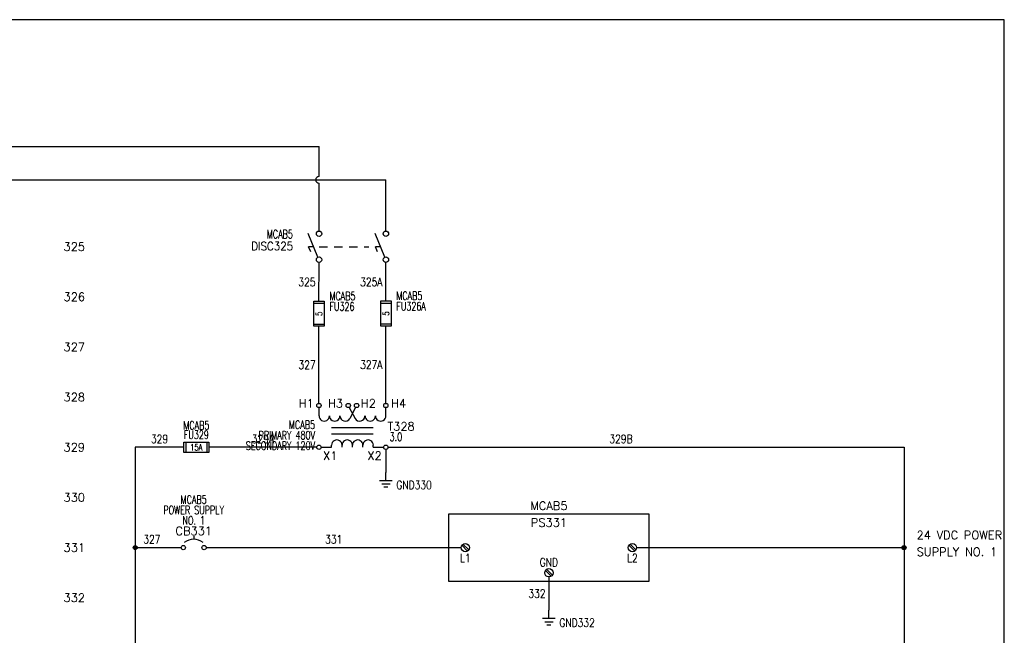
# Model space of a CAD drawing. Header units: inches. Extents: x 0 to 30, y 0 to 19.
# Tile 5 of 5: x 15.3 to 30, y 9.8 to 19. Entities that reach past the tile are written whole.
import ezdxf
from ezdxf.enums import TextEntityAlignment as Align

# ---------------------------------------------------------------- set-up
doc = ezdxf.new("R2010")
doc.units = ezdxf.units.IN
doc.header["$MEASUREMENT"] = 0
doc.linetypes.add('HIDDEN2', pattern=[0.1875, 0.125, -0.0625])
doc.layers.add('BLK_10AWG', color=252, linetype='Continuous', lineweight=30)
for name, color, linetype in [('BLK_14AWG', 252, 'Continuous'), ('DESC', 1, 'Continuous'), ('GRN', 76, 'Continuous'), ('LINK', 9, 'HIDDEN2'), ('LOC', 140, 'Continuous'), ('MISC', 30, 'Continuous'), ('RED_18AWG', 1, 'Continuous'), ('SYMS', 7, 'Continuous'), ('TAGS', 30, 'Continuous'), ('TERMS', 6, 'Continuous'), ('WHT_16AWG', 7, 'Continuous'), ('WIRECOPY', 52, 'Continuous'), ('WIRENO', 3, 'Continuous')]:
    doc.layers.add(name, color=color, linetype=linetype)
doc.layers.add('Viewports', color=3, linetype='Continuous', plot=False)
doc.styles.add('LEGACY', font='romans.shx')
doc.styles.add('ROMANS', font='ROMANS.shx', dxfattribs={"height": 0.125})
doc.styles.add('WD', font='romans.shx')

# ---------------------------------------------------------------- blocks, each defined once
blk = doc.blocks.new('HPS1SUP')
for p, q in [((-0.25, 0.5), (-0.25, -0.5)), ((2.75, 0.5), (-0.25, 0.5)), ((2.75, -0.5), (2.75, 0.5)), ((-0.052, 0.035), (0.035, -0.052)), ((-0.035, 0.052), (0.052, -0.035)), ((2.448, 0.035), (2.535, -0.052)), ((2.465, 0.052), (2.552, -0.035)), ((1.198, -0.34), (1.285, -0.427)), ((1.215, -0.323), (1.302, -0.41)), ((-0.25, -0.5), (2.75, -0.5))]:
    blk.add_line(p, q)
for centre in [(0, 0), (2.5, 0), (1.25, -0.375)]:
    blk.add_circle(centre, 0.0625)
at = {"style": 'LEGACY'}
for tag, p in [('INST', (1.25, 0.875)), ('LOC', (1.375, 0.625)), ('TAG1', (1.25, 0.375))]:
    blk.add_attdef(tag, text='', height=0.125, dxfattribs=at).set_placement(p, align=Align.MIDDLE_CENTER)
for tag, p in [('DESC1', (6.75, 0.375)), ('DESC2', (6.75, 0.125)), ('DESC3', (6.75, -0.125))]:
    blk.add_attdef(tag, p, '', height=0.125, dxfattribs=at)
at = {"flags": 1}
for tag, p, style in [('X4TERM01', (-0.062, 0), 'LEGACY'), ('ASSYCODE', (0, 0), 'ROMANS'), ('FAMILY', (0, 0), 'ROMANS'), ('CAT', (0, 0), 'ROMANS'), ('MFG', (0, 0), 'ROMANS'), ('X1TERM02', (2.562, 0), 'LEGACY'), ('X8TERM03', (1.25, -0.438), 'LEGACY')]:
    blk.add_attdef(tag, p, '', height=0.01, dxfattribs=dict(at, style=style))
at = {"linetype": 'Continuous', "style": 'LEGACY', "width": 0.8}
for tag, p in [('TERM01', (0, -0.094)), ('TERM02', (2.5, -0.094))]:
    blk.add_attdef(tag, text='', height=0.125, dxfattribs=at).set_placement(p, align=Align.TOP_CENTER)
blk.add_attdef('TERM03', text='', height=0.125, dxfattribs=at).set_placement((1.25, -0.281), align=Align.CENTER)
blk = doc.blocks.new('WD_MLRH')
at = {"style": 'WD'}
blk.add_attdef('RUNGFIRST', text='', height=0.125, dxfattribs=at).set_placement((-0.25, 0), align=Align.MIDDLE_RIGHT)
at = {"style": 'WD', "flags": 1}
for tag, p in [('RUNGHORV', (-0.25, -0.127)), ('RUNGINC', (-0.25, -0.163)), ('WIREMODE', (-0.25, -0.281)), ('RUNGDIST', (-0.25, -0.2)), ('RUNGCNT', (-0.25, -0.237)), ('WIRE-START', (-0.25, -0.356)), ('WIRE-GSUF', (-0.25, -0.396)), ('PH3SPACE', (-0.25, -0.437)), ('WIREFMT', (-0.25, -0.321))]:
    blk.add_attdef(tag, text='', height=0.025, dxfattribs=at).set_placement(p, align=Align.RIGHT)
blk = doc.blocks.new('WDDOT')
for radius in [0.03, 0.0187, 0.00929]:
    blk.add_circle((0, 0), radius)
blk = doc.blocks.new('HCB1')
blk.add_line((0, 0.173), (0, 0.126))
for centre in [(-0.155, 0), (0.155, 0)]:
    blk.add_circle(centre, 0.0322)
blk.add_arc((0, -0.109), 0.234, 53.1301, 126.8699)
at = {"style": 'WD', "width": 0.7}
for tag, p in [('INST', (0, 0.826)), ('LOC', (0, 0.656)), ('DESC1', (0, 0.5)), ('DESC2', (0, 0.344)), ('RATING1', (0, -0.188)), ('XREF', (0, -0.344))]:
    blk.add_attdef(tag, text='', height=0.125, dxfattribs=at).set_placement(p, align=Align.CENTER)
at = {"style": 'WD'}
blk.add_attdef('TAG1', text='', height=0.125, dxfattribs=at).set_placement((0, 0.188), align=Align.CENTER)
for tag, p in [('X2LINK', (0, 0.219)), ('X8LINK', (0, 0))]:
    blk.add_attdef(tag, p, '', height=0.01, dxfattribs=at)
for tag, p, height, flags in [('FAMILY', (0.205, 0.152), 0.01, 9), ('X4TERM01', (-0.188, 0), 0.0125, 1), ('X1TERM02', (0.188, 0), 0.0125, 1), ('CONTACT', (0.205, 0.133), 0.01, 9)]:
    blk.add_attdef(tag, p, '', height=height, dxfattribs=dict(at, flags=flags))
at = {"linetype": 'Continuous', "style": 'WD', "flags": 9}
for tag, p in [('ASSYCODE', (0.219, 0.062)), ('MFG', (0.228, 0.089)), ('CAT', (0.23, 0.108))]:
    blk.add_attdef(tag, text='', height=0.01, dxfattribs=at).set_placement(p, align=Align.CENTER)
at = {"linetype": 'Continuous', "style": 'WD', "flags": 8}
blk.add_attdef('TERM01', text='', height=0.125, dxfattribs=at).set_placement((-0.25, -0.031), align=Align.TOP_RIGHT)
blk.add_attdef('TERM02', text='', height=0.125, dxfattribs=at).set_placement((0.25, -0.031), align=Align.TOP_LEFT)
blk = doc.blocks.new('WD_WNH')
at = {"linetype": 'Continuous', "style": 'WD', "width": 0.8}
blk.add_attdef('WIRENO', text='', height=0.125, dxfattribs=at).set_placement((0, 0.062), align=Align.CENTER)
at = {"style": 'WD', "flags": 1}
for tag, p in [('W01USER', (0, 0.078)), ('W02USER', (0, 0.07)), ('W03USER', (0, 0.062)), ('W04USER', (0, 0.055)), ('W05USER', (0, 0.047)), ('W06USER', (0, 0.039)), ('W07USER', (0, 0.031)), ('W08USER', (0, 0.023)), ('W09USER', (0, 0.016)), ('W10USER', (0, 0.008))]:
    blk.add_attdef(tag, text='', height=0.005, dxfattribs=at).set_placement(p, align=Align.CENTER)
blk = doc.blocks.new('VGND2')
for p, q in [((0, -0.125), (0, 0)), ((0.09375, -0.125), (-0.09375, -0.125)), ((-0.0625, -0.171875), (0.0625, -0.171875)), ((-0.03125, -0.21875), (0.03125, -0.21875))]:
    blk.add_line(p, q)
at = {"style": 'WD', "width": 0.8}
for tag, p in [('INST', (0.15625, 0.125)), ('LOC', (0.15625, -0.03125)), ('TAG1', (0.15625, -0.1875)), ('DESC1', (0.15625, -0.34375)), ('DESC2', (0.15625, -0.5))]:
    blk.add_attdef(tag, text='', height=0.125, dxfattribs=at).set_placement(p, align=Align.MIDDLE_LEFT)
at = {"style": 'WD', "flags": 1}
for tag in ['ASSYCODE', 'X2TERM01', 'CAT', 'MFG', 'FAMILY']:
    blk.add_attdef(tag, (0, 0), '', height=0.01, dxfattribs=at)
blk = doc.blocks.new('WD_WNV')
at = {"linetype": 'Continuous', "style": 'WD', "width": 0.8}
blk.add_attdef('WIRENO', text='', height=0.125, dxfattribs=at).set_placement((-0.05, 0), align=Align.MIDDLE_RIGHT)
at = {"style": 'WD', "flags": 1}
for tag, p in [('W01USER', (-0.062, 0.094)), ('W02USER', (-0.062, 0.086)), ('W03USER', (-0.062, 0.078)), ('W04USER', (-0.062, 0.07)), ('W05USER', (-0.062, 0.062)), ('W06USER', (-0.062, 0.055)), ('W07USER', (-0.062, 0.047)), ('W08USER', (-0.062, 0.039)), ('W09USER', (-0.062, 0.031)), ('W10USER', (-0.062, 0.023))]:
    blk.add_attdef(tag, text='', height=0.005, dxfattribs=at).set_placement(p, align=Align.CENTER)
blk = doc.blocks.new('VDS21')
for p, q in [((-0.016, -0.157), (-0.163, 0.195)), ((-0.081, 0), (-0.156, 0)), ((-0.124, -0.078), (-0.156, 0))]:
    blk.add_line(p, q)
for centre in [(0, 0.194), (0, -0.194)]:
    blk.add_circle(centre, 0.0403)
at = {"style": 'WD'}
for tag, width, p in [('INST', 0.7, (-0.373, 0.406)), ('LOC', 0.7, (-0.373, 0.221)), ('TAG2', 0.9, (-0.373, 0.031)), ('XREF', 0.7, (-0.37, -0.155)), ('DESC1', 0.7, (-0.37, -0.344)), ('DESC2', 0.7, (-0.37, -0.531))]:
    blk.add_attdef(tag, text='', height=0.125, dxfattribs=dict(at, width=width)).set_placement(p, align=Align.RIGHT)
for tag, height, flags, p in [('TERM01', 0.125, 8, (-0.069, 0.258)), ('CONTACT', 0.0125, 9, (-0.083, -0.106)), ('FAMILY', 0.0125, 9, (-0.1, -0.046))]:
    blk.add_attdef(tag, text='', height=height, dxfattribs=dict(at, flags=flags)).set_placement(p, align=Align.RIGHT)
at = {"style": 'WD', "flags": 1}
for tag, p in [('X2TERM01', (0, 0.234)), ('X8TERM02', (0, -0.234))]:
    blk.add_attdef(tag, p, '', height=0.0125, dxfattribs=at)
at = {"style": 'WD'}
for tag, p in [('X4LINK', (-0.254, 0)), ('X1LINK', (0, 0))]:
    blk.add_attdef(tag, p, '', height=0.0125, dxfattribs=at)
at = {"style": 'WD', "flags": 8}
blk.add_attdef('TERM02', text='', height=0.125, dxfattribs=at).set_placement((-0.051, -0.267), align=Align.TOP_RIGHT)
blk = doc.blocks.new('VDS11')
for p, q in [((-0.016, -0.157), (-0.163, 0.195)), ((-0.081, 0), (-0.156, 0)), ((-0.124, -0.078), (-0.156, 0))]:
    blk.add_line(p, q)
for centre in [(0, 0.194), (0, -0.194)]:
    blk.add_circle(centre, 0.0403)
at = {"style": 'WD'}
for tag, height, flags, p in [('TERM01', 0.125, 8, (-0.069, 0.258)), ('CONTACT', 0.0125, 9, (-0.083, -0.067)), ('FAMILY', 0.0125, 9, (-0.1, -0.046)), ('MFG', 0.0125, 9, (-0.1, -0.11)), ('CAT', 0.0125, 9, (-0.1, -0.091))]:
    blk.add_attdef(tag, text='', height=height, dxfattribs=dict(at, flags=flags)).set_placement(p, align=Align.RIGHT)
for tag, width, p in [('INST', 0.7, (-0.391, 0.312)), ('LOC', 0.7, (-0.391, 0.125)), ('TAG1', 0.9, (-0.388, -0.054)), ('RATING1', 0.7, (-0.388, -0.234)), ('DESC1', 0.7, (-0.387, -0.422)), ('DESC2', 0.7, (-0.388, -0.609))]:
    blk.add_attdef(tag, text='', height=0.125, dxfattribs=dict(at, width=width)).set_placement(p, align=Align.RIGHT)
at = {"style": 'WD', "flags": 1}
for tag, p in [('X2TERM01', (0, 0.234)), ('X8TERM02', (0, -0.234))]:
    blk.add_attdef(tag, p, '', height=0.0125, dxfattribs=at)
at = {"style": 'WD'}
for tag, p in [('X4LINK', (-0.254, 0)), ('X1LINK', (0, 0))]:
    blk.add_attdef(tag, p, '', height=0.0125, dxfattribs=at)
at = {"style": 'WD', "width": 0.7}
blk.add_attdef('XREF', (0.161, -0.047), '', height=0.125, dxfattribs=at)
at = {"style": 'WD', "flags": 9}
blk.add_attdef('ASSYCODE', text='', height=0.0125, dxfattribs=at).set_placement((-0.115, -0.137), align=Align.CENTER)
at = {"style": 'WD', "flags": 8}
blk.add_attdef('TERM02', text='', height=0.125, dxfattribs=at).set_placement((-0.051, -0.267), align=Align.TOP_RIGHT)
blk = doc.blocks.new('HXF1D')
for p, q in [((-0.5, -0.156), (-0.5, -0.032)), ((-0.048, -0.028), (0.04, -0.193)), ((0.047, -0.029), (-0.04, -0.193)), ((0.5, -0.156), (0.5, -0.032)), ((-0.312, -0.328), (0.312, -0.328)), ((-0.312, -0.422), (0.312, -0.422)), ((-0.469, -0.625), (-0.312, -0.625)), ((-0.312, -0.625), (-0.312, -0.594)), ((-0.156, -0.625), (-0.156, -0.594)), ((0, -0.625), (0, -0.594)), ((0.156, -0.625), (0.156, -0.594)), ((0.312, -0.625), (0.312, -0.594)), ((0.312, -0.625), (0.467, -0.625))]:
    blk.add_line(p, q)
for centre in [(-0.501, 0), (-0.063, 0), (0.062, 0), (0.499, 0), (-0.501, -0.625), (0.499, -0.625)]:
    blk.add_circle(centre, 0.0322)
for centre, start, end in [((-0.422, -0.156), 179.999, 0), ((-0.266, -0.156), 179.999, 0), ((-0.109, -0.156), 179.999, 331.9287), ((0.109, -0.156), 208.0713, 0.001), ((0.266, -0.156), 180, 0.001), ((0.422, -0.156), 180, 0.001), ((-0.234, -0.594), 0.001, 180.002), ((-0.078, -0.594), 0.001, 180.002), ((0.078, -0.594), 0.001, 180.002), ((0.234, -0.594), 0.001, 180.002)]:
    blk.add_arc(centre, 0.0781, start, end)
at = {"linetype": 'Continuous', "style": 'WD', "flags": 8}
for tag, p in [('TERM01', (-0.578, -0.031)), ('TERM02', (-0.141, -0.031))]:
    blk.add_attdef(tag, text='', height=0.125, dxfattribs=at).set_placement(p, align=Align.RIGHT)
at = {"style": 'WD'}
for tag, p, height, flags in [('X4TERM01', (-0.533, 0), 0.0125, 1), ('X2TERM01', (-0.501, 0.032), 0.0125, 1), ('X2TERM02', (-0.063, 0.032), 0.0125, 1), ('X2TERM03', (0.062, 0.032), 0.0125, 1), ('X2TERM04', (0.499, 0.032), 0.0125, 1), ('X1TERM04', (0.531, 0), 0.0125, 1), ('FAMILY', (0.46, -0.372), 0.01, 9), ('X4TERM05', (-0.533, -0.625), 0.0125, 1), ('X8TERM05', (-0.501, -0.657), 0.0125, 1), ('X8TERM06', (0, -0.632), 0.0125, 1), ('X8TERM07', (0.499, -0.657), 0.0125, 1), ('X1TERM07', (0.531, -0.625), 0.0125, 1)]:
    blk.add_attdef(tag, p, '', height=height, dxfattribs=dict(at, flags=flags))
at = {"linetype": 'Continuous', "style": 'WD', "flags": 8}
for tag, p in [('TERM03', (0.125, -0.031)), ('TERM04', (0.578, -0.031))]:
    blk.add_attdef(tag, p, '', height=0.125, dxfattribs=at)
at = {"style": 'WD', "width": 0.7}
for tag, p in [('INST', (-0.56, -0.181)), ('LOC', (-0.56, -0.351)), ('DESC1', (-0.56, -0.507)), ('DESC2', (-0.56, -0.664))]:
    blk.add_attdef(tag, text='', height=0.125, dxfattribs=at).set_placement(p, align=Align.RIGHT)
at = {"style": 'WD'}
blk.add_attdef('TAG1', (0.524, -0.375), '', height=0.125, dxfattribs=at)
at = {"linetype": 'Continuous', "style": 'WD', "flags": 9}
for tag, p in [('ASSYCODE', (0.483, -0.438)), ('MFG', (0.484, -0.42)), ('CAT', (0.485, -0.4))]:
    blk.add_attdef(tag, text='', height=0.01, dxfattribs=at).set_placement(p, align=Align.CENTER)
at = {"style": 'WD', "width": 0.7}
blk.add_attdef('RATING1', (0.556, -0.531), '', height=0.125, dxfattribs=at)
at = {"linetype": 'Continuous', "style": 'WD', "flags": 8}
for tag, p in [('TERM06', (-0.031, -0.688)), ('TERM07', (0.438, -0.688))]:
    blk.add_attdef(tag, text='', height=0.125, dxfattribs=at).set_placement(p, align=Align.TOP_RIGHT)
blk.add_attdef('TERM05', text='', height=0.125, dxfattribs=at).set_placement((-0.438, -0.688), align=Align.TOP_LEFT)
blk = doc.blocks.new('HFU1')
for p, q in [((-0.188, -0.078), (-0.188, 0.078)), ((-0.188, 0.078), (0.188, 0.078)), ((-0.156, 0.078), (-0.156, -0.078)), ((0.156, 0.078), (0.156, -0.078)), ((0.188, 0.078), (0.188, -0.078)), ((0.188, -0.078), (-0.188, -0.078))]:
    blk.add_line(p, q)
at = {"style": 'WD', "width": 0.7}
for tag, p in [('INST', (0, 0.422)), ('LOC', (0, 0.266)), ('TAG1', (0, 0.125))]:
    blk.add_attdef(tag, text='', height=0.125, dxfattribs=at).set_placement(p, align=Align.CENTER)
at = {"linetype": 'Continuous', "style": 'WD', "flags": 9}
for tag, p in [('ASSYCODE', (0.157, 0.251)), ('MFG', (0.156, 0.083)), ('CAT', (0.156, 0.102))]:
    blk.add_attdef(tag, text='', height=0.01, dxfattribs=at).set_placement(p, align=Align.CENTER)
at = {"style": 'WD'}
for tag, p, height, flags in [('X4TERM01', (-0.188, 0), 0.0109, 1), ('FAMILY', (0.129, 0.108), 0.01, 9), ('X1TERM02', (0.188, 0), 0.0109, 1)]:
    blk.add_attdef(tag, p, '', height=height, dxfattribs=dict(at, flags=flags))
at = {"style": 'WD', "width": 0.7}
blk.add_attdef('RATING1', text='', height=0.0938, dxfattribs=at).set_placement((0, 0), align=Align.MIDDLE_CENTER)
at = {"style": 'WD'}
for tag, p in [('X2LINK', (0, 0.109)), ('X8LINK', (0, -0.109))]:
    blk.add_attdef(tag, p, '', height=0.01, dxfattribs=at)
at = {"linetype": 'Continuous', "style": 'WD', "width": 0.7, "flags": 8}
blk.add_attdef('TERM01', text='', height=0.1, dxfattribs=at).set_placement((-0.25, -0.016), align=Align.TOP_RIGHT)
blk.add_attdef('TERM02', text='', height=0.1, dxfattribs=at).set_placement((0.25, -0.016), align=Align.TOP_LEFT)
at = {"style": 'WD', "width": 0.7}
for tag, p in [('DESC1', (0.047, -0.234)), ('DESC2', (0.047, -0.391)), ('DESC3', (0.047, -0.547))]:
    blk.add_attdef(tag, text='', height=0.125, dxfattribs=at).set_placement(p, align=Align.MIDDLE_LEFT)
blk = doc.blocks.new('VFU1')
for p, q in [((-0.078, -0.188), (-0.078, 0.188)), ((-0.078, 0.188), (0.078, 0.188)), ((-0.078, 0.156), (0.078, 0.156)), ((0.078, 0.188), (0.078, -0.188)), ((-0.078, -0.156), (0.078, -0.156)), ((0.078, -0.188), (-0.078, -0.188))]:
    blk.add_line(p, q)
at = {"style": 'WD', "width": 0.7}
for tag, p in [('INST', (0.156, 0.359)), ('LOC', (0.156, 0.203)), ('TAG1', (0.156, 0.047)), ('DESC1', (0.156, -0.172)), ('DESC2', (0.156, -0.328)), ('DESC3', (0.156, -0.484))]:
    blk.add_attdef(tag, p, '', height=0.125, dxfattribs=at)
at = {"linetype": 'Continuous', "style": 'WD', "width": 0.7, "flags": 8}
blk.add_attdef('TERM01', text='', height=0.1, dxfattribs=at).set_placement((-0.055, 0.207), align=Align.RIGHT)
at = {"style": 'WD', "width": 0.7}
blk.add_attdef('RATING1', text='', height=0.0938, rotation=90, dxfattribs=at).set_placement((0, 0), align=Align.MIDDLE_CENTER)
at = {"color": 7, "style": 'WD', "flags": 1}
for tag, p in [('X2TERM01', (0, 0.188)), ('X8TERM02', (0, -0.188))]:
    blk.add_attdef(tag, p, '', height=0.0109, dxfattribs=at)
at = {"color": 7, "style": 'WD'}
for tag, p in [('X4LINK', (-0.125, 0)), ('X1LINK', (0.141, 0))]:
    blk.add_attdef(tag, p, '', height=0.01, dxfattribs=at)
at = {"linetype": 'Continuous', "style": 'WD', "flags": 9}
blk.add_attdef('ASSYCODE', text='', height=0.01, dxfattribs=at).set_placement((-0.098, -0.108), align=Align.CENTER)
at = {"style": 'WD', "flags": 9}
blk.add_attdef('FAMILY', text='', height=0.01, dxfattribs=at).set_placement((-0.08, -0.036), align=Align.RIGHT)
at = {"linetype": 'Continuous', "style": 'WD', "flags": 9}
for tag, p in [('MFG', (-0.08, -0.088)), ('CAT', (-0.08, -0.073))]:
    blk.add_attdef(tag, text='', height=0.01, dxfattribs=at).set_placement(p, align=Align.RIGHT)
at = {"linetype": 'Continuous', "style": 'WD', "width": 0.7, "flags": 8}
blk.add_attdef('TERM02', text='', height=0.1, dxfattribs=at).set_placement((-0.041, -0.213), align=Align.TOP_RIGHT)
blk = doc.blocks.new('WD_WCH')
at = {"linetype": 'Continuous', "style": 'WD', "width": 0.8}
blk.add_attdef('WIRECOPY', text='', height=0.125, dxfattribs=at).set_placement((0, 0.0625), align=Align.CENTER)

msp = doc.modelspace()

# ---------------------------------------------------------------- linework, layer by layer
at = {"layer": 'BLK_10AWG'}
for p, q in [((2.5, 17.125), (19.75, 17.125)), ((19.75, 16.675), (19.75, 17.125)), ((2.5, 16.625), (20.75, 16.625)), ((19.75, 15.859), (19.75, 16.575)), ((20.75, 15.859), (20.75, 16.625)), ((19.717, 12.625), (18.102, 12.625))]:
    msp.add_line(p, q, dxfattribs=at)
msp.add_arc((19.75, 16.625), 0.05, 90, 270, dxfattribs=at)
at = {"layer": 'BLK_14AWG'}
for p, q in [((19.749, 14.809), (19.75, 15.391)), ((20.75, 14.812), (20.75, 15.391)), ((19.749, 13.282), (19.749, 14.434)), ((20.749, 13.282), (20.75, 14.438)), ((17, 12.625), (17, 0.375)), ((17.727, 12.625), (17, 12.625)), ((17, 11.124), (17.688, 11.124))]:
    msp.add_line(p, q, dxfattribs=at)
at = {"layer": 'GRN'}
for p, q in [((20.749, 12.593), (20.75, 12.25)), ((23.188, 10.687), (23.188, 10.188))]:
    msp.add_line(p, q, dxfattribs=at)
at = {"layer": 'LINK'}
msp.add_lwpolyline([(19.75, 15.625), (20.496, 15.625)], dxfattribs=at)
at = {"layer": 'RED_18AWG'}
msp.add_line((18.062, 11.124), (21.875, 11.124), dxfattribs=at)
at = {"layer": 'Viewports'}
msp.add_lwpolyline([(0, 0), (30, 0), (30, 19.02), (0, 19.02)], close=True, dxfattribs=at)
at = {"layer": 'WHT_16AWG'}
for p, q in [((20.781, 12.625), (28.5, 12.625)), ((28.5, 12.625), (28.5, 7.445)), ((24.5, 11.124), (28.5, 11.124))]:
    msp.add_line(p, q, dxfattribs=at)

# ---------------------------------------------------------------- block references
at = {"layer": 'MISC'}
ref = msp.add_blockref('WD_MLRH', (16.5, 15.625), dxfattribs=at)
ref.add_attrib('RUNGFIRST', '325', dxfattribs={"height": 0.125, "style": 'WD'}).set_placement((16.25, 15.625), align=Align.MIDDLE_RIGHT)
at = {"layer": 'SYMS'}
ref = msp.add_blockref('VDS11', (19.75, 15.625), dxfattribs=at)
ref.add_attrib('TAG1', 'DISC325', dxfattribs={"layer": 'TAGS', "height": 0.125, "style": 'WD', "width": 0.9}).set_placement((19.362, 15.571), align=Align.RIGHT)
ref.add_attrib('LOC', 'MCAB5', dxfattribs={"layer": 'LOC', "height": 0.125, "style": 'WD', "width": 0.7}).set_placement((19.359, 15.75), align=Align.RIGHT)
for name, p in [('VDS21', (20.75, 15.625)), ('WDDOT', (17, 11.125)), ('WDDOT', (28.5, 11.124))]:
    msp.add_blockref(name, p, dxfattribs=at)
ref = msp.add_blockref('VFU1', (19.749, 14.622), dxfattribs=at)
ref.add_attrib('TAG1', 'FU326', (19.905, 14.668), dxfattribs={"layer": 'TAGS', "height": 0.125, "style": 'WD', "width": 0.7})
ref.add_attrib('LOC', 'MCAB5', (19.905, 14.825), dxfattribs={"layer": 'LOC', "height": 0.125, "style": 'WD', "width": 0.7})
ref.add_attrib('RATING1', '5', dxfattribs={"layer": 'MISC', "height": 0.0938, "rotation": 90, "style": 'WD', "width": 0.7}).set_placement((19.749, 14.622), align=Align.MIDDLE_CENTER)
ref = msp.add_blockref('VFU1', (20.75, 14.625), dxfattribs=at)
ref.add_attrib('TAG1', 'FU326A', (20.906, 14.672), dxfattribs={"layer": 'TAGS', "height": 0.125, "style": 'WD', "width": 0.7})
ref.add_attrib('LOC', 'MCAB5', (20.906, 14.828), dxfattribs={"layer": 'LOC', "height": 0.125, "style": 'WD', "width": 0.7})
ref.add_attrib('RATING1', '5', dxfattribs={"layer": 'MISC', "height": 0.0938, "rotation": 90, "style": 'WD', "width": 0.7}).set_placement((20.75, 14.625), align=Align.MIDDLE_CENTER)
ref = msp.add_blockref('HXF1D', (20.25, 13.25), dxfattribs=at)
ref.add_attrib('TERM02', 'H3', dxfattribs={"layer": 'TERMS', "linetype": 'Continuous', "height": 0.125, "style": 'WD', "flags": 8}).set_placement((20.109, 13.219), align=Align.RIGHT)
ref.add_attrib('TERM01', 'H1', dxfattribs={"layer": 'TERMS', "linetype": 'Continuous', "height": 0.125, "style": 'WD', "flags": 8}).set_placement((19.672, 13.219), align=Align.RIGHT)
ref.add_attrib('TERM04', 'H4', (20.828, 13.219), dxfattribs={"layer": 'TERMS', "linetype": 'Continuous', "height": 0.125, "style": 'WD', "flags": 8})
ref.add_attrib('TERM05', 'X1', dxfattribs={"layer": 'TERMS', "linetype": 'Continuous', "height": 0.125, "style": 'WD', "flags": 8}).set_placement((19.812, 12.562), align=Align.TOP_LEFT)
ref.add_attrib('TERM07', 'X2', dxfattribs={"layer": 'TERMS', "linetype": 'Continuous', "height": 0.125, "style": 'WD', "flags": 8}).set_placement((20.688, 12.562), align=Align.TOP_RIGHT)
ref.add_attrib('RATING1', '3.0', (20.806, 12.719), dxfattribs={"layer": 'MISC', "height": 0.125, "style": 'WD', "width": 0.7})
ref.add_attrib('TAG1', 'T328', (20.774, 12.875), dxfattribs={"layer": 'TAGS', "height": 0.125, "style": 'WD'})
ref.add_attrib('DESC1', 'PRIMARY 480V', dxfattribs={"layer": 'DESC', "height": 0.125, "style": 'WD', "width": 0.7}).set_placement((19.69, 12.743), align=Align.RIGHT)
ref.add_attrib('DESC2', 'SECONDARY 120V', dxfattribs={"layer": 'DESC', "height": 0.125, "style": 'WD', "width": 0.7}).set_placement((19.69, 12.586), align=Align.RIGHT)
ref.add_attrib('LOC', 'MCAB5', dxfattribs={"layer": 'LOC', "height": 0.125, "style": 'WD', "width": 0.7}).set_placement((19.69, 12.899), align=Align.RIGHT)
ref.add_attrib('TERM03', 'H2', (20.375, 13.219), dxfattribs={"layer": 'TERMS', "linetype": 'Continuous', "height": 0.125, "style": 'WD', "flags": 8})
ref = msp.add_blockref('HFU1', (17.915, 12.625), dxfattribs=at)
ref.add_attrib('RATING1', '15A', dxfattribs={"layer": 'MISC', "height": 0.0938, "style": 'WD', "width": 0.7}).set_placement((17.915, 12.625), align=Align.MIDDLE_CENTER)
ref.add_attrib('LOC', 'MCAB5', dxfattribs={"layer": 'LOC', "height": 0.125, "style": 'WD', "width": 0.7}).set_placement((17.915, 12.891), align=Align.CENTER)
ref.add_attrib('TAG1', 'FU329', dxfattribs={"layer": 'TAGS', "height": 0.125, "style": 'WD', "width": 0.7}).set_placement((17.915, 12.75), align=Align.CENTER)
ref = msp.add_blockref('VGND2', (20.75, 12.25), dxfattribs=at)
ref.add_attrib('TAG1', 'GND330', dxfattribs={"layer": 'TAGS', "height": 0.125, "style": 'WD', "width": 0.8}).set_placement((20.906, 12.062), align=Align.MIDDLE_LEFT)
ref = msp.add_blockref('HCB1', (17.875, 11.124), dxfattribs=at)
ref.add_attrib('LOC', 'MCAB5', dxfattribs={"layer": 'LOC', "height": 0.125, "style": 'WD', "width": 0.7}).set_placement((17.875, 11.781), align=Align.CENTER)
ref.add_attrib('DESC2', 'NO. 1', dxfattribs={"layer": 'DESC', "height": 0.125, "style": 'WD', "width": 0.7}).set_placement((17.875, 11.468), align=Align.CENTER)
ref.add_attrib('DESC1', 'POWER SUPPLY', dxfattribs={"layer": 'DESC', "height": 0.125, "style": 'WD', "width": 0.7}).set_placement((17.875, 11.624), align=Align.CENTER)
ref.add_attrib('TAG1', 'CB331', dxfattribs={"layer": 'TAGS', "height": 0.125, "style": 'WD'}).set_placement((17.875, 11.312), align=Align.CENTER)
ref = msp.add_blockref('HPS1SUP', (21.938, 11.124), dxfattribs=at)
ref.add_attrib('TERM01', 'L1', dxfattribs={"layer": 'TERMS', "linetype": 'Continuous', "height": 0.125, "style": 'WD', "width": 0.8}).set_placement((21.938, 11.031), align=Align.TOP_CENTER)
ref.add_attrib('TERM02', 'L2', dxfattribs={"layer": 'TERMS', "linetype": 'Continuous', "height": 0.125, "style": 'WD', "width": 0.8}).set_placement((24.438, 11.031), align=Align.TOP_CENTER)
ref.add_attrib('TERM03', 'GND', dxfattribs={"layer": 'TERMS', "linetype": 'Continuous', "height": 0.125, "style": 'WD', "width": 0.8}).set_placement((23.188, 10.843), align=Align.CENTER)
ref.add_attrib('TAG1', 'PS331', dxfattribs={"layer": 'TAGS', "height": 0.125, "style": 'WD'}).set_placement((23.188, 11.499), align=Align.MIDDLE_CENTER)
ref.add_attrib('LOC', 'MCAB5', dxfattribs={"layer": 'LOC', "height": 0.125, "style": 'WD'}).set_placement((23.188, 11.75), align=Align.MIDDLE_CENTER)
ref.add_attrib('DESC1', '24 VDC POWER', (28.688, 11.249), dxfattribs={"layer": 'DESC', "height": 0.125, "style": 'WD'})
ref.add_attrib('DESC2', 'SUPPLY NO. 1', (28.688, 10.999), dxfattribs={"layer": 'DESC', "height": 0.125, "style": 'WD'})
ref = msp.add_blockref('VGND2', (23.188, 10.188), dxfattribs=at)
ref.add_attrib('TAG1', 'GND332', dxfattribs={"layer": 'TAGS', "height": 0.125, "style": 'WD', "width": 0.8}).set_placement((23.344, 10.001), align=Align.MIDDLE_LEFT)
at = {"layer": 'WIRECOPY'}
ref = msp.add_blockref('WD_WCH', (17.25, 11.124), dxfattribs=at)
ref.add_attrib('WIRECOPY', '327', dxfattribs={"linetype": 'Continuous', "height": 0.125, "style": 'WD', "width": 0.8}).set_placement((17.25, 11.187), align=Align.CENTER)
at = {"layer": 'WIRENO'}
ref = msp.add_blockref('WD_WNV', (19.748, 15.096), dxfattribs=at)
ref.add_attrib('WIRENO', '325', dxfattribs={"linetype": 'Continuous', "height": 0.125, "style": 'WD', "width": 0.8}).set_placement((19.698, 15.096), align=Align.MIDDLE_RIGHT)
ref = msp.add_blockref('WD_WNV', (20.749, 15.097), dxfattribs=at)
ref.add_attrib('WIRENO', '325A', dxfattribs={"linetype": 'Continuous', "height": 0.125, "style": 'WD', "width": 0.8}).set_placement((20.699, 15.097), align=Align.MIDDLE_RIGHT)
ref = msp.add_blockref('WD_WNV', (19.749, 13.858), dxfattribs=at)
ref.add_attrib('WIRENO', '327', dxfattribs={"linetype": 'Continuous', "height": 0.125, "style": 'WD', "width": 0.8}).set_placement((19.699, 13.858), align=Align.MIDDLE_RIGHT)
ref = msp.add_blockref('WD_WNV', (20.749, 13.86), dxfattribs=at)
ref.add_attrib('WIRENO', '327A', dxfattribs={"linetype": 'Continuous', "height": 0.125, "style": 'WD', "width": 0.8}).set_placement((20.699, 13.86), align=Align.MIDDLE_RIGHT)
ref = msp.add_blockref('WD_WNH', (17.364, 12.625), dxfattribs=at)
ref.add_attrib('WIRENO', '329', dxfattribs={"linetype": 'Continuous', "height": 0.125, "style": 'WD', "width": 0.8}).set_placement((17.364, 12.688), align=Align.CENTER)
ref = msp.add_blockref('WD_WNH', (18.91, 12.625), dxfattribs=at)
ref.add_attrib('WIRENO', '329A', dxfattribs={"linetype": 'Continuous', "height": 0.125, "style": 'WD', "width": 0.8}).set_placement((18.91, 12.688), align=Align.CENTER)
ref = msp.add_blockref('WD_WNH', (24.266, 12.625), dxfattribs=at)
ref.add_attrib('WIRENO', '329B', dxfattribs={"linetype": 'Continuous', "height": 0.125, "style": 'WD', "width": 0.8}).set_placement((24.266, 12.688), align=Align.CENTER)
ref = msp.add_blockref('WD_WNH', (19.969, 11.124), dxfattribs=at)
ref.add_attrib('WIRENO', '331', dxfattribs={"linetype": 'Continuous', "height": 0.125, "style": 'WD', "width": 0.8}).set_placement((19.969, 11.187), align=Align.CENTER)
ref = msp.add_blockref('WD_WNV', (23.188, 10.437), dxfattribs=at)
ref.add_attrib('WIRENO', '332', dxfattribs={"linetype": 'Continuous', "height": 0.125, "style": 'WD', "width": 0.8}).set_placement((23.138, 10.437), align=Align.MIDDLE_RIGHT)

# ---------------------------------------------------------------- texts
at = {"layer": 'MISC', "style": 'WD'}
for s, p in [('326', (16.25, 14.875)), ('327', (16.25, 14.125)), ('328', (16.25, 13.375)), ('329', (16.25, 12.625)), ('330', (16.25, 11.875)), ('331', (16.25, 11.125)), ('332', (16.25, 10.375))]:
    msp.add_text(s, height=0.125, dxfattribs=at).set_placement(p, align=Align.MIDDLE_RIGHT)

doc.saveas('drawing.dxf')
